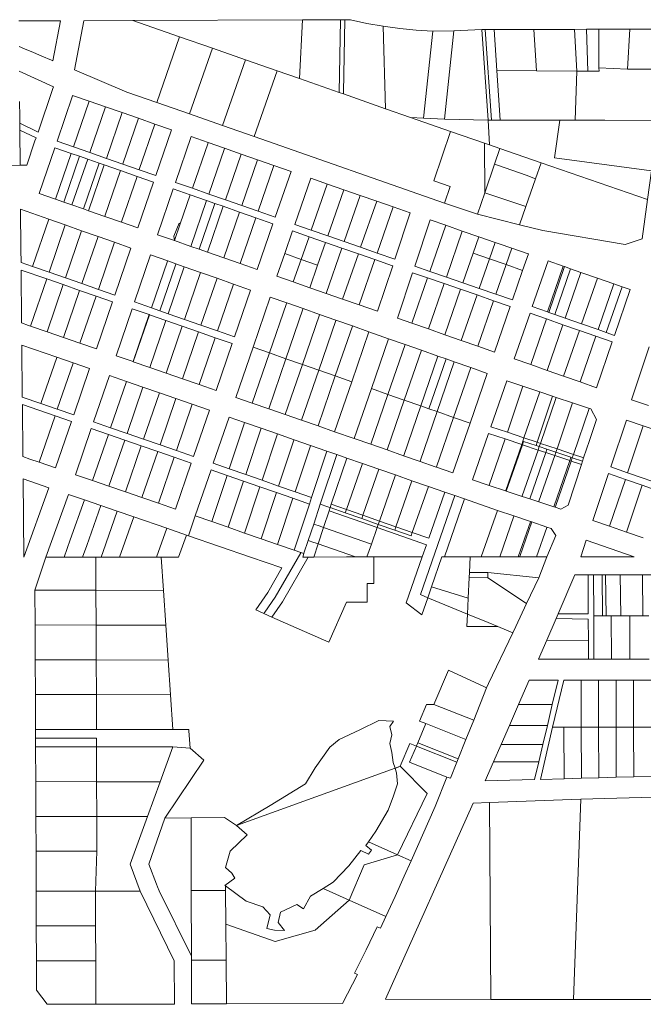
# Model space of a CAD drawing. Extents: x 383245 to 391947, y 95455 to 99861.
# Tile 3 of 5: x 386002 to 387791, y 97009 to 99837. Entities that reach past the tile are written whole.
import ezdxf

# ---------------------------------------------------------------- set-up
doc = ezdxf.new("R2010")
doc.units = 0
doc.header["$LTSCALE"] = 0.005
doc.header["$MEASUREMENT"] = 0
doc.linetypes.add('Erwl', pattern=[0.8, 0.175, -0.05, 0.35, -0.05, 0.175])
doc.layers.add('E_RW_Existing', color=1, linetype='Erwl', lineweight=25)

msp = doc.modelspace()

# ---------------------------------------------------------------- linework, layer by layer
at = {"layer": 'E_RW_Existing', "linetype": 'Continuous', "lineweight": 18}
for p, q in [((385998.9, 99833.8), (386118.6, 99834.2)), ((386096.9, 99719.5), (386118.6, 99834.2)), ((386159, 99693), (386185.7, 99834.5)), ((386325.8, 99835), (386460.5, 99788.2)), ((386804.1, 99668.5), (386813.2, 99836.9)), ((386922.5, 99837.4), (386918.8, 99628.3)), ((387045.1, 99818.5), (387051.6, 99581.8)), ((386394.7, 99599.5), (386460.5, 99788.2)), ((386460.5, 99788.2), (386554.9, 99755.3)), ((387187.6, 99804.6), (387160.7, 99554.7)), ((387247.6, 99805.2), (387187.6, 99804.6)), ((387220.3, 99551.8), (387247.6, 99805.2)), ((387327.8, 99809.2), (387247.6, 99805.2)), ((387327.8, 99809.2), (387346, 99549)), ((387337.8, 99809.2), (387327.8, 99809.2)), ((387337.8, 99809.2), (387362.9, 99809.4)), ((387356.1, 99548.9), (387337.8, 99809.2)), ((387362.9, 99809.4), (387371, 99691.4)), ((387484.9, 99690.6), (387476.8, 99809.5)), ((387593.4, 99809.7), (387600.9, 99689.7)), ((387632.6, 99689.5), (387628.4, 99809.8)), ((387663.4, 99809.8), (387664.1, 99699.3)), ((387746.4, 99695.5), (387752.5, 99809.9)), ((386489.1, 99566.6), (386554.9, 99755.3)), ((386554.9, 99755.3), (386649.4, 99722.5)), ((386583.6, 99533.7), (386649.4, 99722.5)), ((386649.4, 99722.5), (386740.8, 99690.7)), ((387664.3, 99689.3), (387664.1, 99699.3)), ((387664.1, 99699.3), (387746.4, 99695.5)), ((386000.2, 99689.4), (386098.6, 99644.8)), ((386308.9, 99629.4), (386159, 99693)), ((386740.8, 99690.7), (386674.9, 99501.8)), ((387371, 99691.4), (387380.8, 99548.9)), ((387600.9, 99689.7), (387596, 99548.7)), ((386394.7, 99599.5), (386308.9, 99629.4)), ((386155.8, 99472), (386200.7, 99603.5)), ((386203, 99455.6), (386248, 99587.1)), ((386489.1, 99566.6), (386394.7, 99599.5)), ((386250.2, 99439.1), (386295.2, 99570.6)), ((386583.6, 99533.7), (386489.1, 99566.6)), ((387160.7, 99554.7), (387123.6, 99556.5)), ((386001.6, 99540.1), (386054.1, 99514.7)), ((386001.8, 99520.1), (386001.6, 99540.1)), ((386674.9, 99501.8), (386583.6, 99533.7)), ((387160.7, 99554.7), (387220.3, 99551.8)), ((387220.3, 99551.8), (387346, 99549)), ((387346, 99549), (387356.1, 99548.9)), ((387350.2, 99478.1), (387346, 99549)), ((387536.9, 99441.1), (387551.7, 99548.7)), ((387551.7, 99548.7), (387596, 99548.7)), ((387596, 99548.7), (387680.8, 99548.6)), ((387680.8, 99548.6), (387834.5, 99548.3)), ((386002.7, 99419.5), (386001.8, 99520.1)), ((386001.8, 99520.1), (386048.3, 99497.7)), ((386391.9, 99389.8), (386436.8, 99521.3)), ((386448.5, 99370.1), (386493.5, 99501.5)), ((386674.9, 99501.8), (387221.1, 99310.9)), ((387190, 99374.7), (387238.3, 99516.3)), ((387335.5, 99483.1), (387336.6, 99339.8)), ((386057.2, 99338.2), (386102.1, 99469.7)), ((386104.4, 99321.8), (386149.4, 99453.3)), ((386128, 99313.6), (386173, 99445)), ((386636.9, 99451.6), (386591.8, 99320.2)), ((386151.6, 99305.3), (386196.6, 99436.8)), ((386184.7, 99293.8), (386229.6, 99425.3)), ((386198.8, 99288.9), (386243.8, 99420.4)), ((386684.1, 99435.1), (386639, 99303.7)), ((386731.3, 99418.7), (386686.2, 99287.3)), ((387498.2, 99426.7), (387803.6, 99320.8)), ((387814.9, 99403.1), (387536.9, 99441.1)), ((386340.5, 99239.5), (386385.4, 99371)), ((386791.3, 99249.5), (386837, 99381.9)), ((387237.2, 99358.6), (387190, 99374.7)), ((387221.1, 99310.9), (387237.2, 99358.6)), ((386397.2, 99219.8), (386442.1, 99351.3)), ((386490.9, 99334.3), (386462.3, 99251.1)), ((386538.1, 99317.9), (386492.9, 99186.4)), ((386561.7, 99309.6), (386516.5, 99178.2)), ((387315.8, 99278.7), (387221.1, 99310.9)), ((386003.9, 99293.2), (386084.9, 99264.6)), ((386585.3, 99301.4), (386540.2, 99170)), ((387122.6, 99282.5), (387078.5, 99149.3)), ((387315.8, 99278.7), (387436.1, 99247.9)), ((386084.9, 99264.6), (386038.4, 99128.6)), ((386084.9, 99264.6), (386132.1, 99248)), ((386132.1, 99248), (386085.6, 99112.1)), ((386132.1, 99248), (386179.2, 99231.4)), ((386443.5, 99215.5), (386458.8, 99252.6)), ((386458.8, 99252.6), (386462.3, 99251.1)), ((386683.1, 99120.2), (386728.5, 99251.5)), ((387179.3, 99262.7), (387135.2, 99129.8)), ((387502.7, 99231.6), (387436.1, 99247.9)), ((386132.8, 99095.7), (386179.2, 99231.4)), ((386179.2, 99231.4), (386226.4, 99214.8)), ((387271.9, 99230.4), (387226.2, 99098.3)), ((387739.5, 99191.3), (387502.7, 99231.6)), ((386180, 99079.3), (386226.4, 99214.8)), ((386226.4, 99214.8), (386273.5, 99198.2)), ((386227.3, 99062.8), (386273.5, 99198.2)), ((386273.5, 99198.2), (386320.7, 99181.6)), ((387788.2, 99208.3), (387739.5, 99191.3)), ((386274.5, 99046.4), (386320.7, 99181.6)), ((386331.1, 99026.6), (386377.3, 99161.7)), ((386926.3, 99181.2), (386881.1, 99051.2)), ((386973.5, 99164.7), (386928.3, 99034.8)), ((387020.7, 99148.3), (386975.5, 99018.4)), ((387472.8, 99013.3), (387518.1, 99144.6)), ((386006.9, 98966.6), (386005.5, 99118.4)), ((386520.7, 99111.2), (386474.5, 98976.3)), ((387072.2, 99130.3), (387028.9, 98999.8)), ((387128.9, 99110.8), (387085.6, 98980)), ((387520, 98996.7), (387565.3, 99128.1)), ((387567.2, 98980.2), (387612.5, 99111.6)), ((387612.5, 99111.6), (387659.6, 99095.1)), ((386079, 99092.8), (386032.9, 98957.6)), ((386080.1, 98941.1), (386126.2, 99076.4)), ((386567.9, 99094.6), (386521.7, 98959.8)), ((386615, 99078), (386568.9, 98943.3)), ((387172.4, 99095.7), (387127.3, 98965.5)), ((387219.7, 99079.4), (387174.6, 98949)), ((387614.4, 98963.7), (387659.6, 99095.1)), ((387659.6, 99095.1), (387706.8, 99078.6)), ((387661.5, 98947.1), (387706.8, 99078.6)), ((386127.2, 98924.7), (386173.4, 99059.9)), ((386664.1, 99060.7), (386618, 98926.1)), ((387266.9, 99063), (387221.8, 98932.6)), ((387730.4, 99070.3), (387685.1, 98938.9)), ((387708.7, 98930.6), (387754, 99062.1)), ((386174.4, 98908.3), (386220.6, 99043.5)), ((386221.6, 98891.9), (386267.9, 99027.1)), ((386278.3, 98872.2), (386324.5, 99007.3)), ((387364.4, 98882.9), (387409.5, 99013.7)), ((387421.1, 98863.2), (387466.3, 98994.5)), ((386373, 98990.3), (386326.8, 98855.3)), ((386373.6, 98990.1), (386327.4, 98855.1)), ((386420.8, 98973.6), (386374.6, 98838.6)), ((387468.2, 98846.6), (387513.5, 98978)), ((386080.1, 98941.1), (386032.9, 98957.6)), ((386127.2, 98924.7), (386080.1, 98941.1)), ((386467.9, 98957.1), (386421.8, 98822.2)), ((387003.7, 98941.1), (387060.3, 98921.2)), ((387515.4, 98830), (387560.7, 98961.4)), ((387562.6, 98813.5), (387607.9, 98944.9)), ((386174.4, 98908.3), (386127.2, 98924.7)), ((386221.6, 98891.9), (386174.4, 98908.3)), ((386611.4, 98906.9), (386565.3, 98772.3)), ((387609.8, 98796.9), (387655.1, 98928.4)), ((387657, 98780.4), (387702.3, 98911.8)), ((386008.9, 98753.2), (386007.5, 98902.9)), ((387757.6, 98745.7), (387807.8, 98897.3)), ((387225.3, 98863.1), (387176.2, 98719.9)), ((387468.2, 98846.6), (387421.1, 98863.2)), ((386156.7, 98702), (386202.2, 98835.1)), ((387515.4, 98830), (387468.2, 98846.6)), ((387562.6, 98813.5), (387515.4, 98830)), ((386213.4, 98682.4), (386258.9, 98815.4)), ((387353.8, 98668.1), (387399.3, 98799.9)), ((387609.8, 98796.9), (387562.6, 98813.5)), ((387657, 98780.4), (387609.8, 98796.9)), ((386402.4, 98765.4), (386356.9, 98632.7)), ((387401.3, 98652.2), (387445.3, 98784.6)), ((387448.8, 98636.3), (387494.5, 98768.2)), ((386449.6, 98749), (386404.2, 98616.3)), ((387587.8, 98737.2), (387543.8, 98604.5)), ((387806, 98728.8), (387757.6, 98745.7)), ((386010.5, 98582.4), (386009.1, 98731.9)), ((386496.8, 98732.6), (386451.4, 98599.9)), ((386545.9, 98715.5), (386500.5, 98582.9)), ((387640.8, 98719.5), (387657.1, 98689)), ((386104.7, 98549.9), (386150.2, 98683)), ((386602.5, 98695.8), (386557.1, 98563.2)), ((387657.1, 98689), (387637, 98628.7)), ((387743.5, 98687.3), (387791.2, 98670.7)), ((386161.4, 98530.4), (386206.9, 98663.4)), ((386961.7, 98634.3), (386905.1, 98654)), ((387401.3, 98652.2), (387353.8, 98668.1)), ((387448.8, 98636.3), (387401.3, 98652.2)), ((387791.2, 98670.7), (387746.2, 98536.1)), ((387791.2, 98670.7), (387838.9, 98654.1)), ((386255.9, 98646.4), (386210.5, 98513.5)), ((386303.2, 98630), (386257.7, 98497.2)), ((387301.2, 98515.3), (387347.3, 98649)), ((387442.3, 98617.1), (387445.6, 98626.8)), ((387445.6, 98626.8), (387448.8, 98636.3)), ((386350.4, 98613.7), (386305, 98480.9)), ((386839.1, 98465.1), (386883.3, 98598.1)), ((387543.8, 98604.5), (387540.6, 98595)), ((386494, 98564), (386448.6, 98431.4)), ((386550.7, 98544.3), (386505.3, 98411.9)), ((386085.3, 98493.1), (386011.1, 98518.7)), ((386013.1, 98293.5), (386011.1, 98518.7)), ((386552.6, 98395.6), (386596.7, 98528.3)), ((386599.9, 98379.3), (386643.9, 98511.8)), ((387646.5, 98399), (387691.8, 98533.5)), ((387739.8, 98516.9), (387694.8, 98382.3)), ((386013.1, 98293.5), (386085.3, 98493.1)), ((386647.1, 98363), (386691.1, 98495.4)), ((387174.4, 98496.8), (387128.3, 98364.5)), ((387221.6, 98480.3), (387174.4, 98496.8)), ((387743.1, 98365.6), (387787.8, 98500.2)), ((386076.6, 98293.5), (386142, 98473.6)), ((386694.4, 98346.7), (386738.3, 98479)), ((386741.7, 98330.4), (386785.6, 98462.6)), ((386832.8, 98446.1), (386839.1, 98465.1)), ((387151.4, 98186), (387250.2, 98470.6)), ((387175.6, 98348.1), (387221.6, 98480.3)), ((387220.4, 98294.3), (387278.3, 98460.7)), ((387221.6, 98480.3), (387250.2, 98470.6)), ((387250.2, 98470.6), (387278.3, 98460.7)), ((387278.3, 98460.7), (387372.7, 98427.9)), ((386789, 98314.1), (386832.8, 98446.1)), ((387027.2, 98378.5), (386889.5, 98426.4)), ((387372.7, 98427.9), (387326.3, 98294.3)), ((387575.3, 98442.5), (387554.8, 98431.5)), ((386288.1, 98293.7), (386329, 98409.2)), ((386329, 98409.2), (386423.4, 98376.6)), ((386505.3, 98411.9), (386485.9, 98355.1)), ((387694.8, 98382.3), (387646.5, 98399)), ((386423.4, 98376.6), (386393.9, 98293.7)), ((387027.2, 98378.5), (387030.5, 98387.9)), ((387027.2, 98378.5), (387169, 98329.2)), ((387526.6, 98376.1), (387539.9, 98355.8)), ((387743.1, 98365.6), (387694.8, 98382.3)), ((386457.6, 98293.8), (386480.1, 98357.1)), ((386485.9, 98355.1), (386663.5, 98293.9)), ((387128.3, 98364.5), (387125, 98355)), ((387128.3, 98364.5), (387175.6, 98348.1)), ((387514.9, 98294.5), (387539.9, 98355.8)), ((387611.9, 98294.5), (387627.6, 98342)), ((387764.9, 98294.6), (387627.6, 98342)), ((387791.4, 98348.9), (387743.1, 98365.6)), ((387169, 98329.2), (387156.8, 98294.2)), ((386045.3, 98198.8), (386076.6, 98293.5)), ((386220.4, 98198.7), (386219.9, 98293.6)), ((386288.1, 98293.7), (386393.9, 98293.7)), ((386407.7, 98293.7), (386414.2, 98197.6)), ((386663.5, 98293.9), (386754, 98262.7)), ((386755.9, 98165.6), (386829.6, 98294)), ((387018.4, 98294.1), (386998.2, 98294.1)), ((387018.4, 98294.1), (387018.1, 98217.5)), ((387156.8, 98294.2), (387018.4, 98294.1)), ((387156.8, 98294.2), (387110.9, 98162)), ((387183.4, 98208.3), (387213.3, 98294.3)), ((387213.3, 98294.3), (387220.4, 98294.3)), ((387220.4, 98294.3), (387294.1, 98294.3)), ((387514.9, 98294.5), (387491.7, 98234.5)), ((387764.9, 98294.6), (387611.9, 98294.5)), ((386754, 98262.7), (386713.6, 98192.4)), ((387344.8, 98234.3), (387291.6, 98235.2)), ((387344.7, 98249.3), (387292.2, 98249.3)), ((387344.7, 98249.3), (387344.8, 98234.3)), ((387491.7, 98234.5), (387344.7, 98249.3)), ((387456.2, 98160.7), (387344.8, 98234.3)), ((387456.2, 98160.7), (387491.7, 98234.5)), ((387547.4, 98131.1), (387595, 98243.1)), ((387595, 98243.1), (387633.1, 98243.1)), ((387633.4, 98131.1), (387633.1, 98243.1)), ((387633.1, 98243.1), (387648.1, 98243.1)), ((387649.4, 98125.4), (387648.1, 98243.1)), ((387648.1, 98243.1), (387673.1, 98243.1)), ((387674.4, 98125.4), (387673.1, 98243.1)), ((387725.1, 98243.1), (387789.1, 98243.1)), ((387726.4, 98125.4), (387725.1, 98243.1)), ((387789.1, 98243.1), (387866.1, 98243.1)), ((387790.4, 98125.4), (387789.1, 98243.1)), ((386045.3, 98198.8), (386220.4, 98198.7)), ((386045.7, 98098.8), (386045.3, 98198.8)), ((386414.2, 98197.6), (386220.4, 98198.7)), ((386220.8, 98098.7), (386220.4, 98198.7)), ((386999.1, 98217.6), (386998.8, 98164.4)), ((387018.1, 98217.5), (386999.1, 98217.6)), ((387183.4, 98208.3), (387289, 98175.9)), ((386414.2, 98197.6), (386421, 98097.9)), ((386713.6, 98192.4), (386678.8, 98142)), ((387287, 98129.8), (387173, 98177.1)), ((387289, 98175.9), (387287, 98129.8)), ((386678.8, 98142), (386702.1, 98131.7)), ((386725.4, 98121.5), (386755.9, 98165.6)), ((386888.8, 98049.5), (386939.7, 98164.8)), ((386998.8, 98164.4), (386939.7, 98164.8)), ((387110.9, 98162), (387155.3, 98127.6)), ((387425.7, 98094), (387456.2, 98160.7)), ((386702.1, 98131.7), (386725.4, 98121.5)), ((386725.4, 98121.5), (386888.8, 98049.5)), ((387287, 98129.8), (387285.2, 98094.7)), ((387514.2, 98055.3), (387541.3, 98117.1)), ((387541.3, 98117.1), (387547.4, 98131.1)), ((387541.3, 98117.1), (387633.5, 98115.4)), ((387547.4, 98131.1), (387633.4, 98131.1)), ((387633.6, 98054.5), (387633.5, 98115.4)), ((387649.8, 98000.4), (387649.4, 98125.4)), ((387649.4, 98125.4), (387674.4, 98125.4)), ((387674.4, 98125.4), (387684.4, 98125.4)), ((387684.4, 98125.4), (387699.4, 98125.4)), ((387699.4, 98125.4), (387699.8, 98000.4)), ((387699.4, 98125.4), (387726.4, 98125.4)), ((387726.4, 98125.4), (387752.4, 98125.4)), ((387752.4, 98125.4), (387752.8, 98000.4)), ((387752.4, 98125.4), (387790.4, 98125.4)), ((387790.4, 98125.4), (387807.4, 98125.4)), ((386046.1, 97998.8), (386045.7, 98098.8)), ((386045.7, 98098.8), (386220.8, 98098.7)), ((386221.2, 97998.7), (386220.8, 98098.7)), ((386421, 98097.9), (386220.8, 98098.7)), ((386421, 98097.9), (386427.7, 97998.1)), ((387417.1, 98076.1), (387425.7, 98094)), ((387490.2, 98000.4), (387514.2, 98055.3)), ((387514.2, 98055.3), (387633.6, 98054.5)), ((387633.8, 98000.4), (387633.6, 98054.5)), ((386046.5, 97898.8), (386046.1, 97998.8)), ((386046.1, 97998.8), (386221.2, 97998.7)), ((386427.7, 97998.1), (386221.2, 97998.7)), ((386221.6, 97898.7), (386221.2, 97998.7)), ((386427.7, 97998.1), (386434.5, 97898.3)), ((387490.2, 98000.4), (387633.8, 98000.4)), ((387633.8, 98000.4), (387649.8, 98000.4)), ((387649.8, 98000.4), (387699.8, 98000.4)), ((387699.8, 98000.4), (387752.8, 98000.4)), ((387752.8, 98000.4), (387807.8, 98000.4)), ((387232.1, 97969), (387190.6, 97870.7)), ((387334, 97922.1), (387232.1, 97969)), ((387341.1, 97918.4), (387304.6, 97825.7)), ((387341.1, 97918.4), (387334, 97922.1)), ((387433.3, 97870.4), (387464, 97940.4)), ((387464, 97940.4), (387546.6, 97940.4)), ((387546.6, 97940.4), (387530.1, 97870.4)), ((387563, 97940.4), (387531.2, 97805.4)), ((387563, 97940.4), (387613, 97940.4)), ((387613, 97805.4), (387613, 97940.4)), ((387613, 97940.4), (387663, 97940.4)), ((387663, 97940.4), (387713, 97940.4)), ((387663.1, 97805.4), (387663, 97940.4)), ((387713, 97940.4), (387763, 97940.4)), ((387713.1, 97805.4), (387713, 97940.4)), ((387763, 97940.4), (387813, 97940.4)), ((387763.2, 97805.4), (387763, 97940.4)), ((386046.9, 97798.8), (386046.5, 97898.8)), ((386046.5, 97898.8), (386221.6, 97898.7)), ((386222, 97798.7), (386221.6, 97898.7)), ((386434.5, 97898.3), (386221.6, 97898.7)), ((386434.5, 97898.3), (386441.2, 97798.5)), ((387169, 97870.8), (387148.7, 97822.9)), ((387190.6, 97870.7), (387169, 97870.8)), ((387407.1, 97810.4), (387433.3, 97870.4)), ((387433.3, 97870.4), (387530.1, 97870.4)), ((387530.1, 97870.4), (387516, 97810.4)), ((387148.7, 97822.9), (387167.3, 97815.5)), ((387282.4, 97769.9), (387167.3, 97815.5)), ((387282.4, 97769.9), (387304.5, 97825.7)), ((387383, 97755.4), (387407.1, 97810.4)), ((387407.1, 97810.4), (387516, 97810.4)), ((387531.2, 97805.4), (387495.9, 97655.2)), ((387516, 97810.4), (387503.1, 97755.4)), ((387531.2, 97805.4), (387562.9, 97805.4)), ((387562.9, 97805.4), (387563.9, 97657.1)), ((387562.9, 97805.4), (387613, 97805.4)), ((387613, 97805.4), (387663.1, 97805.4)), ((387613.9, 97658.5), (387613, 97805.4)), ((387663.1, 97805.4), (387713.1, 97805.4)), ((387663.9, 97659.9), (387663.1, 97805.4)), ((387713.1, 97805.4), (387763.2, 97805.4)), ((387713.9, 97661.2), (387713.1, 97805.4)), ((387763.2, 97805.4), (387813.2, 97805.4)), ((387763.9, 97662.6), (387763.2, 97805.4)), ((386222, 97798.7), (386046.9, 97798.8)), ((386441.2, 97798.5), (386222, 97798.7)), ((386487.1, 97798.7), (386441.2, 97798.5)), ((386047.1, 97748.8), (386222.1, 97748.7)), ((386047.5, 97648.8), (386047.1, 97748.8)), ((386047.2, 97773.8), (386222.2, 97773.7)), ((386222.1, 97748.7), (386222.2, 97773.7)), ((386222.1, 97748.7), (386441.4, 97748.6)), ((386222.2, 97648.7), (386222.1, 97748.7)), ((386441.4, 97748.6), (386404.9, 97648.6)), ((386441.4, 97748.6), (386491.1, 97744.6)), ((387121.4, 97758.4), (387093.7, 97692.9)), ((387140, 97751), (387120.3, 97705)), ((387140, 97751), (387121.4, 97758.4)), ((387140, 97751), (387256.6, 97704.8)), ((387144.1, 97760.7), (387260.2, 97714.1)), ((387260.2, 97714.1), (387282.4, 97769.9)), ((387361.1, 97705.4), (387383, 97755.4)), ((387383, 97755.4), (387503.1, 97755.4)), ((387503.1, 97755.4), (387491.3, 97705.4)), ((386529.8, 97710.7), (386491.1, 97744.6)), ((386418.2, 97544.2), (386529.8, 97710.7)), ((387093.7, 97692.9), (387079.1, 97686.6)), ((387170.6, 97614.9), (387093.7, 97692.9)), ((387120.3, 97705), (387227.9, 97661.8)), ((387256.6, 97704.8), (387238.2, 97658.3)), ((387256.6, 97704.8), (387260.2, 97714.1)), ((387337.2, 97650.7), (387361.1, 97705.4)), ((387361.1, 97705.4), (387491.3, 97705.4)), ((387491.3, 97705.4), (387479.4, 97654.8)), ((387227.9, 97661.8), (387193.6, 97577.8)), ((387238.2, 97658.3), (387227.9, 97661.8)), ((387663.9, 97659.9), (387713.9, 97661.2)), ((387713.9, 97661.2), (387763.9, 97662.6)), ((387763.9, 97662.6), (387813.9, 97664)), ((386047.5, 97648.8), (386222.2, 97648.7)), ((386048, 97548.8), (386047.5, 97648.8)), ((386222.6, 97548.7), (386222.2, 97648.7)), ((386222.2, 97648.7), (386404.9, 97648.6)), ((386404.9, 97648.6), (386368.4, 97548.6)), ((387479.4, 97654.8), (387337.2, 97650.7)), ((387495.9, 97655.2), (387563.9, 97657.1)), ((387563.9, 97657.1), (387613.9, 97658.5)), ((387613.9, 97658.5), (387663.9, 97659.9)), ((387085.9, 97438.4), (387170.6, 97614.9)), ((387612.1, 97598.5), (387962.7, 97608.2)), ((387302.9, 97586.7), (387051.2, 97023.7)), ((387193.6, 97577.8), (387124.6, 97421.1)), ((387349.6, 97588.5), (387353.8, 97023.1)), ((387590.7, 97022.6), (387612.1, 97598.5)), ((386048, 97548.8), (386222.6, 97548.7)), ((386048.4, 97448.8), (386048, 97548.8)), ((386223, 97448.7), (386222.6, 97548.7)), ((386222.6, 97548.7), (386368.4, 97548.6)), ((386368.4, 97548.6), (386318.4, 97411.4)), ((386372.2, 97411.8), (386418.2, 97544.2)), ((386623.9, 97522.5), (386589.6, 97545.6)), ((386048.4, 97448.8), (386223, 97448.7)), ((386048.8, 97334.4), (386048.4, 97448.8)), ((386218.8, 97334.3), (386223, 97448.7)), ((386990.1, 97409.8), (387085.9, 97438.4)), ((386318.4, 97411.4), (386347.5, 97334.2)), ((386947.2, 97308.5), (386990.1, 97409.8)), ((387124.6, 97421.1), (387105.2, 97377)), ((386049.2, 97234.4), (386048.8, 97334.4)), ((386048.8, 97334.4), (386218.8, 97334.3)), ((386347.5, 97334.2), (386218.8, 97334.3)), ((386218.8, 97334.3), (386219.2, 97234.3)), ((386444.9, 97134.2), (386347.5, 97334.2)), ((386592.2, 97336.2), (386493.8, 97335.9)), ((386849.8, 97222.3), (386947.2, 97308.5)), ((386593.2, 97239.7), (386734.5, 97189.3)), ((386049.2, 97234.4), (386219.2, 97234.3)), ((386049.6, 97134.4), (386049.2, 97234.4)), ((386219.2, 97234.3), (386219.6, 97134.3)), ((386734.5, 97189.3), (386849.8, 97222.3)), ((387036.9, 97227.9), (387027.8, 97232.2)), ((386049.6, 97134.4), (386050, 97049.4)), ((386219.6, 97134.3), (386049.6, 97134.4)), ((386220.4, 97009.3), (386219.6, 97134.3)), ((386445.4, 97009.2), (386444.9, 97134.2)), ((386494.2, 97147.4), (386494.3, 97135.8)), ((386494.3, 97135.8), (386594.2, 97136.1)), ((386494.3, 97135.8), (386494.8, 97010.8)), ((386595.5, 97010.7), (386594.2, 97136.1)), ((386962.4, 97099), (386971.3, 97094.4)), ((386971.3, 97094.4), (386928.4, 97011.6)), ((386050, 97049.4), (386080.1, 97009.4)), ((386494.8, 97010.8), (386595.5, 97010.7)), ((386928.4, 97011.6), (386595.5, 97010.7)), ((387590.7, 97022.6), (387956.8, 97023.5)), ((386080.1, 97009.4), (386220.4, 97009.3)), ((386220.4, 97009.3), (386445.4, 97009.2))]:
    msp.add_line(p, q, dxfattribs=at)
for points in [[(386185.7, 99834.5), (386325.8, 99835), (386325.8, 99835), (386813.2, 99836.9), (386922.5, 99837.4), (386934.5, 99837.4), (386951.4, 99837.5)], [(386934.5, 99837.4), (386934.5, 99837.1), (386930.8, 99628.1), (386930.7, 99624.1)], [(387187.6, 99804.6), (387139.9, 99807.3), (387092.4, 99811.9), (387045.1, 99818.5), (386998.1, 99827), (386951.4, 99837.5)], [(387362.9, 99809.4), (387476.8, 99809.5), (387593.4, 99809.7)], [(387663.4, 99809.8), (387628.4, 99809.8), (387593.4, 99809.7)], [(387851.7, 99810), (387752.5, 99809.9), (387663.4, 99809.8)], [(385999.5, 99760.9), (386015.6, 99754), (386041.4, 99743), (386064.8, 99733), (386093.1, 99721), (386096.9, 99719.5)], [(386740.8, 99690.7), (386804.1, 99668.5), (386918.8, 99628.3), (386930.7, 99624.1), (387051.6, 99581.8), (387123.6, 99556.5), (387238.3, 99516.3)], [(387371, 99691.4), (387484.9, 99690.6), (387600.9, 99689.7)], [(387600.9, 99689.7), (387632.6, 99689.5), (387664.3, 99689.3)], [(387746.4, 99695.5), (387844.6, 99695.3), (387844.9, 99695.3)], [(386054.1, 99514.7), (386096.7, 99639.4), (386098.6, 99644.8)], [(386108.6, 99488.5), (386153, 99618.3), (386153.5, 99620)], [(386436.8, 99521.3), (386389.6, 99537.7), (386342.4, 99554.2), (386295.2, 99570.6), (386248, 99587.1), (386200.7, 99603.5), (386153.5, 99620)], [(386001.6, 99540.1), (386001.4, 99558), (386001, 99602.5)], [(386297.4, 99422.7), (386297.5, 99423), (386342.4, 99554.2)], [(386344.7, 99406.2), (386344.8, 99406.8), (386389.6, 99537.7)], [(387551.7, 99548.7), (387380.8, 99548.9), (387356.1, 99548.9)], [(386780.3, 99401.6), (386731.3, 99418.7), (386684.1, 99435.1), (386636.9, 99451.6), (386589.7, 99468), (386542.5, 99484.5), (386493.5, 99501.5)], [(387238.3, 99516.3), (387335.5, 99483.1), (387350.2, 99478.1)], [(386021.6, 99419.6), (386045.4, 99489.1), (386048.3, 99497.7)], [(386391.9, 99389.8), (386344.7, 99406.2), (386297.4, 99422.7), (386250.2, 99439.1), (386203, 99455.6), (386155.8, 99472), (386108.6, 99488.5)], [(386542.5, 99484.5), (386542.3, 99484.1), (386497.3, 99353.1)], [(387498.2, 99426.7), (387380, 99467.7), (387350.2, 99478.1)], [(386385.4, 99371), (386338.2, 99387.5), (386291, 99403.9), (386243.8, 99420.4), (386229.6, 99425.3), (386196.6, 99436.8), (386173, 99445), (386149.4, 99453.3), (386102.1, 99469.7)], [(386589.7, 99468), (386589.6, 99467.8), (386544.5, 99336.6)], [(387380, 99467.7), (387364.6, 99422.4), (387336.8, 99340.5), (387336.6, 99339.8), (387315.8, 99278.7)], [(385374.7, 99413.6), (385474.7, 99414.6), (385575.7, 99415.5), (385672.7, 99416.4), (385804.7, 99417.6), (385870.7, 99418.2), (386002.7, 99419.5), (386021.6, 99419.6)], [(387364.6, 99422.4), (387375.7, 99418.5), (387454.9, 99390.4), (387482.2, 99380.7)], [(387436.1, 99247.9), (387454.3, 99300.5), (387482.2, 99380.7), (387498.2, 99426.7)], [(386246.1, 99272.4), (386246.2, 99272.7), (386291, 99403.9)], [(386293.3, 99256), (386293.5, 99256.5), (386338.2, 99387.5)], [(386735, 99270.3), (386780.3, 99401.5), (386780.3, 99401.6)], [(387814.9, 99403.1), (387803.6, 99320.8), (387788.2, 99208.3)], [(386735, 99270.3), (386686.2, 99287.3), (386639, 99303.7), (386591.8, 99320.2), (386544.5, 99336.6), (386497.3, 99353.1), (386448.5, 99370.1)], [(386837, 99381.9), (386884.5, 99365.4), (386931.7, 99349), (386978.9, 99332.5)], [(386884.5, 99365.4), (386884.3, 99364.9), (386838.4, 99233.1)], [(386340.5, 99239.5), (386293.3, 99256), (386246.1, 99272.4), (386198.8, 99288.9), (386184.7, 99293.8), (386151.6, 99305.3), (386128, 99313.6), (386104.4, 99321.8), (386057.2, 99338.2)], [(386442.1, 99351.3), (386490.9, 99334.3), (386538.1, 99317.9), (386561.7, 99309.6), (386585.3, 99301.4), (386632.5, 99285), (386679.7, 99268.5), (386728.5, 99251.5)], [(386931.7, 99349), (386931.5, 99348.5), (386885.6, 99216.6)], [(386978.9, 99332.5), (386978.7, 99332), (386932.9, 99200.1)], [(386978.9, 99332.5), (387026.1, 99316.1), (387073.3, 99299.6), (387122.6, 99282.5)], [(387454.3, 99300.5), (387451.2, 99301.5), (387356.8, 99333.7), (387336.8, 99340.5)], [(387026.1, 99316.1), (386980.1, 99183.7), (386980.1, 99183.6)], [(386005.3, 99140.1), (386005, 99177.7), (386003.9, 99293.2)], [(386632.5, 99285), (386587.4, 99153.8), (386587.4, 99153.6)], [(387073.3, 99299.6), (387027.3, 99167.3), (387027.3, 99167.2)], [(386462.3, 99251.1), (386445.7, 99202.9), (386445.6, 99202.5)], [(386679.7, 99268.5), (386634.7, 99137.5), (386634.6, 99137.1)], [(386932.9, 99200.1), (386885.6, 99216.6), (386838.4, 99233.1), (386791.4, 99249.5), (386791.3, 99249.5)], [(387224.7, 99246.9), (387224.7, 99246.8), (387178.9, 99114.6)], [(387179.3, 99262.7), (387224.7, 99246.9), (387271.9, 99230.4), (387319.1, 99214), (387366.4, 99197.5), (387377.4, 99193.7), (387413.6, 99181.1), (387460.7, 99164.7), (387461.4, 99164.5)], [(386683.1, 99120.2), (386634.6, 99137.1), (386587.4, 99153.6), (386540.2, 99170), (386516.5, 99178.2), (386492.9, 99186.4), (386445.7, 99202.9), (386445.5, 99203), (386397.2, 99219.8)], [(386739.8, 99100.5), (386762.3, 99165.5), (386784.8, 99230.6)], [(387072.2, 99130.3), (387071.9, 99130.4), (387020.7, 99148.3), (386973.5, 99164.7), (386926.3, 99181.2), (386879.1, 99197.7), (386831.9, 99214.2), (386784.8, 99230.6)], [(386445.6, 99202.5), (386445.5, 99203), (386443.5, 99215.5)], [(386831.9, 99214.2), (386809.3, 99149.1), (386786.7, 99084.1)], [(386879.1, 99197.7), (386856.5, 99132.7), (386833.9, 99067.7)], [(386932.9, 99200.1), (386933, 99200), (386980.1, 99183.6), (387027.3, 99167.2), (387078.5, 99149.3)], [(387319.1, 99214), (387303, 99167.2), (387273.5, 99081.9)], [(387366.4, 99197.5), (387350.1, 99150.6), (387320.7, 99065.6)], [(386377.3, 99161.7), (386426.4, 99144.4), (386449.9, 99136.1), (386473.5, 99127.8), (386520.7, 99111.2), (386567.9, 99094.6), (386615, 99078), (386664.1, 99060.7)], [(386762.3, 99165.5), (386809.3, 99149.1), (386856.5, 99132.7)], [(387445.1, 99117.1), (387444.4, 99117.4), (387397.3, 99134), (387350.1, 99150.6), (387303, 99167.2)], [(387413.6, 99181.1), (387397.3, 99134), (387368, 99049.2)], [(387416, 99032.6), (387445.1, 99117.1), (387461.4, 99164.5)], [(386274.5, 99046.4), (386227.3, 99062.8), (386180, 99079.3), (386132.8, 99095.7), (386085.6, 99112.1), (386038.4, 99128.6), (386005.3, 99140.1)], [(386426.4, 99144.4), (386426.1, 99143.6), (386380.2, 99009.4)], [(386449.9, 99136.1), (386449.7, 99135.5), (386403.8, 99001.3), (386403.8, 99001.1)], [(387518.1, 99144.6), (387561.5, 99129.4), (387565.3, 99128.1)], [(386267.9, 99027.1), (386220.6, 99043.5), (386173.4, 99059.9), (386126.2, 99076.4), (386079, 99092.8), (386005.5, 99118.4)], [(386473.5, 99127.8), (386473.4, 99127.4), (386427.4, 98992.9)], [(387128.9, 99110.8), (387172.4, 99095.7), (387219.7, 99079.4), (387266.9, 99063), (387314.2, 99046.7), (387361.4, 99030.3), (387409.5, 99013.7)], [(387135.2, 99129.8), (387178.9, 99114.6), (387226.2, 99098.3), (387273.5, 99081.9), (387320.7, 99065.6), (387368, 99049.2), (387416, 99032.6)], [(387516.2, 98998.1), (387561.5, 99129.4), (387561.5, 99129.4)], [(387537.4, 98990.6), (387537.5, 98990.7), (387582.7, 99122)], [(387565.3, 99128.1), (387582.7, 99122), (387612.5, 99111.6)], [(387028.9, 98999.8), (386975.5, 99018.4), (386928.3, 99034.8), (386881.1, 99051.2), (386833.9, 99067.7), (386786.7, 99084.1), (386739.8, 99100.5)], [(387706.8, 99078.6), (387730.4, 99070.3), (387754, 99062.1)], [(386331.1, 99026.6), (386380.2, 99009.4), (386403.8, 99001.1), (386427.4, 98992.9), (386474.5, 98976.3), (386521.7, 98959.8), (386568.9, 98943.3), (386618, 98926.1)], [(386720.7, 99040.8), (386671.3, 98896.7), (386622, 98752.5)], [(386669, 98736.2), (386718.4, 98880.2), (386767.2, 99022.3), (386767.9, 99024.1)], [(386720.7, 99040.8), (386767.9, 99024.1), (386815, 99007.5), (386862.2, 98990.9), (386909.3, 98974.3), (386956.5, 98957.7), (387003.7, 98941.1)], [(387314.2, 99046.7), (387269, 98916.2), (387269, 98916.1)], [(387361.4, 99030.3), (387316.3, 98899.9), (387316.2, 98899.7)], [(386324.5, 99007.3), (386373, 98990.3), (386373.6, 98990.1), (386420.8, 98973.6), (386467.9, 98957.1), (386515.1, 98940.6), (386562.3, 98924), (386611.4, 98906.9)], [(386716.2, 98719.8), (386765.6, 98863.7), (386814.5, 99006.1), (386815, 99007.5)], [(386763.4, 98703.3), (386812.8, 98847.1), (386861.8, 98989.8), (386862.2, 98990.9)], [(387466.3, 98994.5), (387513.5, 98978), (387560.7, 98961.4), (387607.9, 98944.9), (387655.1, 98928.4), (387702.3, 98911.8)], [(387472.8, 99013.3), (387516.2, 98998.1), (387520, 98996.7), (387537.4, 98990.6), (387567.2, 98980.2), (387614.4, 98963.7), (387661.5, 98947.1), (387685.1, 98938.9), (387708.7, 98930.6)], [(386032.9, 98957.6), (386027.2, 98959.5), (386006.9, 98966.6)], [(386810.6, 98686.9), (386860, 98830.6), (386909.1, 98973.6), (386909.3, 98974.3)], [(387364.4, 98882.9), (387316.2, 98899.7), (387269, 98916.1), (387221.8, 98932.6), (387174.6, 98949), (387127.3, 98965.5), (387085.6, 98980)], [(386515.1, 98940.6), (386469.1, 98806), (386469, 98805.8)], [(386857.9, 98670.5), (386907.2, 98814.1), (386956.4, 98957.4), (386956.5, 98957.7)], [(386905.1, 98654), (386954.4, 98797.6), (387003.7, 98941.1)], [(386562.3, 98924), (386516.4, 98789.8), (386516.2, 98789.3)], [(387060.3, 98921.2), (387011, 98777.8), (386961.7, 98634.3)], [(387060.3, 98921.2), (387107.4, 98904.6), (387154.6, 98888), (387201.8, 98871.4), (387225.3, 98863.1), (387248.9, 98854.7), (387296.1, 98838.1), (387343.3, 98821.5)], [(386202.2, 98835.1), (386155, 98851.5), (386107.8, 98868), (386007.5, 98902.9)], [(386671.3, 98896.7), (386718.4, 98880.2), (386765.6, 98863.7), (386812.8, 98847.1), (386860, 98830.6), (386907.2, 98814.1), (386954.4, 98797.6)], [(387107.4, 98904.6), (387058.2, 98761.2), (387009, 98618.1), (387008.9, 98617.9)], [(387154.6, 98888), (387105.4, 98744.7), (387056.3, 98601.8), (387056.1, 98601.5)], [(386062.2, 98734.7), (386107.6, 98867.5), (386107.8, 98868)], [(386109.5, 98718.4), (386154.9, 98851.3), (386155, 98851.5)], [(386565.3, 98772.3), (386516.2, 98789.3), (386469, 98805.8), (386421.8, 98822.2), (386374.6, 98838.6), (386327.4, 98855.1), (386326.8, 98855.3), (386278.3, 98872.2)], [(387201.8, 98871.4), (387152.6, 98728.2), (387103.6, 98585.6), (387103.4, 98585)], [(387248.9, 98854.7), (387199.8, 98711.7), (387150.8, 98569.3), (387150.6, 98568.6)], [(387296.1, 98838.1), (387246.9, 98695.1), (387198.1, 98553.1), (387197.8, 98552.2)], [(387244.8, 98535.8), (387294, 98678.7), (387343.3, 98821.5)], [(386545.9, 98715.5), (386496.8, 98732.6), (386449.6, 98749), (386402.4, 98765.4), (386355.2, 98781.9), (386307.9, 98798.3), (386258.9, 98815.4)], [(386307.9, 98798.3), (386307.8, 98797.8), (386262.4, 98665.4)], [(387399.3, 98799.9), (387445.3, 98784.6), (387494.5, 98768.2), (387530.8, 98756.1)], [(386355.2, 98781.9), (386355.1, 98781.6), (386309.7, 98649)], [(387011, 98777.8), (387058.2, 98761.2), (387105.4, 98744.7), (387152.6, 98728.2), (387176.2, 98719.9), (387199.8, 98711.7), (387246.9, 98695.1), (387294, 98678.7)], [(386156.7, 98702), (386109.5, 98718.4), (386062.2, 98734.7), (386008.9, 98753.2)], [(386905.1, 98654), (386857.9, 98670.5), (386810.6, 98686.9), (386763.4, 98703.3), (386716.2, 98719.8), (386669, 98736.2), (386622.3, 98752.4), (386622, 98752.5)], [(387530.8, 98756.1), (387486.8, 98623.6), (387483.6, 98614.1)], [(387492.8, 98611), (387496.1, 98620.4), (387541.6, 98752.5)], [(387530.8, 98756.1), (387541.6, 98752.5), (387587.8, 98737.2), (387636.5, 98720.9), (387640.8, 98719.5)], [(386150.2, 98683), (386102.9, 98699.4), (386009.1, 98731.9)], [(387587.6, 98579.1), (387590.2, 98586.6), (387590.9, 98588.7), (387636.3, 98720.3), (387636.5, 98720.9)], [(386057.4, 98566.2), (386102.9, 98699.2), (386102.9, 98699.4)], [(386213.4, 98682.4), (386262.4, 98665.4), (386309.7, 98649), (386356.9, 98632.7), (386404.2, 98616.3), (386451.4, 98599.9), (386500.5, 98582.9)], [(387174.4, 98496.8), (387127.1, 98513.2), (387079.9, 98529.7), (387032.7, 98546.1), (386985.5, 98562.5), (386940, 98578.4), (386911.6, 98588.2), (386883.3, 98598.1), (386836, 98614.5), (386788.8, 98631), (386741.6, 98647.4), (386694.4, 98663.8), (386647.1, 98680.3), (386602.5, 98695.8)], [(386603, 98547.3), (386646, 98676.9), (386647.1, 98680.3)], [(387698.2, 98552.8), (387743.4, 98687), (387743.5, 98687.3)], [(386206.9, 98663.4), (386255.9, 98646.4), (386303.2, 98630), (386350.4, 98613.7), (386397.7, 98597.3), (386444.9, 98581), (386494, 98564)], [(386650.2, 98530.9), (386693.5, 98661.1), (386694.4, 98663.8)], [(386697.4, 98514.4), (386740.9, 98645.4), (386741.6, 98647.4)], [(386744.7, 98498), (386788.4, 98629.6), (386788.8, 98631)], [(387244.8, 98535.8), (387197.8, 98552.2), (387194.1, 98553.4), (387150.6, 98568.6), (387103.4, 98585), (387056.1, 98601.5), (387008.9, 98617.9), (386961.7, 98634.3)], [(387347.3, 98649), (387394.7, 98633.1), (387442.3, 98617.1)], [(387348.7, 98499.6), (387348.8, 98500), (387394.7, 98633.1)], [(387398.1, 98483.3), (387444.2, 98616.5), (387447.5, 98626.1), (387447.5, 98626.2)], [(387483.6, 98614.1), (387447.5, 98626.2), (387445.6, 98626.8)], [(387448.8, 98636.3), (387486.8, 98623.6), (387496.1, 98620.4), (387543.8, 98604.5), (387590.9, 98588.7), (387617.8, 98579.7), (387620.1, 98578.9)], [(387637, 98628.7), (387620.1, 98578.9), (387616.8, 98569.3)], [(386397.7, 98597.3), (386352.3, 98464.7), (386352.3, 98464.6)], [(386791.9, 98481.6), (386835.8, 98613.8), (386836, 98614.5)], [(387396.2, 98483.9), (387396.4, 98484.8), (387442.3, 98617.1)], [(387442.3, 98617.1), (387444.2, 98616.5), (387489.5, 98601.3), (387511.3, 98594), (387537.2, 98585.3), (387580.5, 98570.8), (387584.3, 98569.6), (387611.4, 98560.5), (387613.7, 98559.7)], [(387443.6, 98468.2), (387444.1, 98469.5), (387489.5, 98601.3), (387492.8, 98611)], [(387465.5, 98461), (387511.3, 98594), (387514.6, 98603.5), (387514.6, 98603.7)], [(387540.6, 98595), (387514.6, 98603.7), (387492.8, 98611), (387483.6, 98614.1)], [(387491.1, 98452.5), (387491.7, 98454.2), (387537.2, 98585.3), (387540.6, 98595)], [(387540.6, 98595), (387583.8, 98580.4), (387587.6, 98579.1), (387616.8, 98569.3)], [(386104.7, 98549.9), (386057.4, 98566.2), (386030.6, 98575.4), (386010.5, 98582.4)], [(386444.9, 98581), (386399.6, 98448.5), (386399.5, 98448.3)], [(386813.9, 98294), (386817.3, 98304.4), (386817.4, 98304.7), (386829.6, 98341.4), (386845.4, 98388.8), (386864.3, 98445.8), (386911.6, 98588.2)], [(386845.5, 98294), (386857.9, 98331.5), (386873.7, 98379), (386889.5, 98426.4), (386892.7, 98435.9), (386895.8, 98445.4), (386940, 98578.4)], [(387534.8, 98438.1), (387534.8, 98438.2), (387580.5, 98570.8), (387583.8, 98580.4)], [(387538.6, 98436.8), (387539.3, 98438.9), (387583.4, 98566.9), (387584.3, 98569.6), (387587.6, 98579.1)], [(387616.8, 98569.3), (387613.7, 98559.7), (387575.3, 98442.5)], [(386550.7, 98544.3), (386596.7, 98528.3), (386643.9, 98511.8), (386691.1, 98495.4), (386738.3, 98479), (386785.6, 98462.6), (386832.8, 98446.1)], [(386839.1, 98465.1), (386791.9, 98481.6), (386744.7, 98498), (386697.4, 98514.4), (386650.2, 98530.9), (386603, 98547.3), (386557.1, 98563.2)], [(386985.5, 98562.5), (386939.4, 98430.2), (386936.1, 98420.8)], [(387032.7, 98546.1), (386986.6, 98413.8), (386983.3, 98404.4)], [(387986.1, 98452.9), (387938.2, 98469.5), (387890.2, 98486.2), (387842.2, 98502.8), (387794.2, 98519.5), (387746.2, 98536.1), (387698.2, 98552.8)], [(386448.6, 98431.4), (386399.5, 98448.3), (386352.3, 98464.6), (386305, 98480.9), (386257.7, 98497.2), (386210.5, 98513.5), (386161.4, 98530.4)], [(387079.9, 98529.7), (387033.9, 98397.4), (387030.5, 98387.9)], [(387127.1, 98513.2), (387081.1, 98380.9), (387077.8, 98371.5)], [(387554.8, 98431.5), (387538.6, 98436.8), (387534.8, 98438.1), (387491.1, 98452.5), (387465.5, 98461), (387443.6, 98468.2), (387398.1, 98483.3), (387396.2, 98483.9), (387348.7, 98499.6), (387301.2, 98515.3)], [(387691.8, 98533.5), (387739.8, 98516.9), (387787.8, 98500.2), (387835.8, 98483.6), (387883.9, 98466.9), (387931.9, 98450.3), (387979.9, 98433.6)], [(386129, 98293.5), (386146.7, 98343.6), (386187.1, 98458)], [(386329, 98409.2), (386281.7, 98425.5), (386234.4, 98441.8), (386187.1, 98458), (386142, 98473.6)], [(386182.1, 98293.6), (386193.9, 98327), (386234.4, 98441.8)], [(386235.1, 98293.6), (386241, 98310.3), (386281.7, 98425.5)], [(387030.5, 98387.9), (386983.3, 98404.4), (386936.1, 98420.8), (386892.7, 98435.9), (386888.9, 98437.2), (386885.7, 98438.4), (386864.3, 98445.8)], [(387128.3, 98364.5), (387081.1, 98380.9), (387033.9, 98397.4), (386986.6, 98413.8), (386939.4, 98430.2), (386895.8, 98445.4)], [(387526.6, 98376.1), (387514.9, 98380), (387471.3, 98394.7), (387467.5, 98396), (387420.1, 98411.9), (387372.7, 98427.9)], [(386505.3, 98411.9), (386552.6, 98395.6), (386599.9, 98379.3), (386647.1, 98363), (386694.4, 98346.7), (386741.7, 98330.4), (386789, 98314.1), (386808.5, 98307.4), (386817.3, 98304.4)], [(387420.1, 98411.9), (387420, 98411.5), (387379.2, 98294.4)], [(386423.4, 98376.6), (386480.1, 98357.1), (386485.9, 98355.1)], [(387011, 98331.2), (387010.8, 98331.2), (386873.7, 98379), (386865.6, 98381.8), (386863.9, 98382.4), (386845.4, 98388.8)], [(386998.2, 98294.1), (386998.2, 98294.1), (387011, 98331.2), (387027.2, 98378.5)], [(387125, 98355), (387077.8, 98371.5), (387030.5, 98387.9)], [(387467.5, 98396), (387467.2, 98395.1), (387432.2, 98294.4)], [(387471.3, 98394.7), (387471.3, 98394.7), (387436.8, 98295.2), (387436.5, 98294.4)], [(387514.9, 98380), (387514.4, 98378.6), (387485.1, 98294.4)], [(386965.4, 98294.1), (386965.3, 98294.1), (386857.9, 98331.5), (386849.1, 98334.6), (386845.8, 98335.7), (386829.6, 98341.4)], [(386076.6, 98293.5), (386129, 98293.5), (386182.1, 98293.6), (386219.9, 98293.6), (386235.1, 98293.6), (386288.1, 98293.7)], [(386393.9, 98293.7), (386407.7, 98293.7), (386457.6, 98293.8)], [(386808.5, 98307.4), (386808, 98306.5), (386734.8, 98178.9), (386704.8, 98135.7), (386702.1, 98131.7)], [(386813.9, 98294), (386829.6, 98294), (386845.5, 98294), (386939.6, 98294.1)], [(386939.6, 98294.1), (386965.4, 98294.1), (386998.2, 98294.1)], [(387294.1, 98294.3), (387292.2, 98249.3), (387291.6, 98235.2), (387289, 98175.9)], [(387344.4, 98294.3), (387326.3, 98294.3), (387294.1, 98294.3)], [(387344.4, 98294.3), (387379.2, 98294.4), (387432.2, 98294.4), (387436.5, 98294.4), (387485.1, 98294.4), (387514.9, 98294.5)], [(387673.1, 98243.1), (387683.1, 98243.1), (387725.1, 98243.1)], [(387684.4, 98125.4), (387683.1, 98242.7), (387683.1, 98243.1)], [(387155.3, 98127.6), (387172.6, 98177.2), (387183.4, 98208.3)], [(387173, 98177.1), (387172.6, 98177.2), (387151.4, 98186)], [(387287, 98129.8), (387345.8, 98105.6), (387373.4, 98094.2), (387417.1, 98076.1)], [(387285.2, 98094.7), (387345.9, 98094.3), (387372.9, 98094.2), (387373.4, 98094.2)], [(387417.1, 98076.1), (387347.1, 97930.8), (387341.1, 97918.4)], [(387304.6, 97825.7), (387304.5, 97825.7), (387190.6, 97870.7)], [(387058.8, 97566.7), (387074.7, 97608.2), (387085.7, 97642.5), (387083.2, 97674.2), (387079.1, 97686.6), (387078.8, 97687.5), (387073.4, 97703.6), (387069.8, 97732.9), (387063.7, 97758.6), (387069.8, 97783), (387063.7, 97807.5), (387074.7, 97822.1), (387031.9, 97824.6), (386978.1, 97797.7), (386918.2, 97769.6), (386891.3, 97747.6), (386849.8, 97688.9), (386821.7, 97642.5), (386720.2, 97580.1), (386623.9, 97522.5), (386654.2, 97495.8), (386605.3, 97449.4), (386591.9, 97401.7), (386610.2, 97385.8), (386618.8, 97371.1), (386590.7, 97350.4), (386592.1, 97349.3), (386651.8, 97305.1), (386699.5, 97289.2), (386720.2, 97266), (386710.5, 97226.9), (386732.5, 97222), (386761.8, 97220.8), (386743.5, 97244), (386749.6, 97273.4), (386797.2, 97295.4), (386815.6, 97283.1), (386836.3, 97319.8), (386872.1, 97342.1), (386901.1, 97360.1), (386946.3, 97406.6), (386980.6, 97450.6), (387002.6, 97440.8), (387011.1, 97451.8), (386995.2, 97465.2), (387002.3, 97475.8), (387023.3, 97506.8), (387058.8, 97566.7)], [(387167.3, 97815.5), (387144.1, 97760.7), (387140.2, 97751.5), (387140, 97751)], [(386047.1, 97748.8), (386047.2, 97773.8), (386046.9, 97798.8)], [(386491.1, 97744.6), (386487.4, 97795), (386487.1, 97798.7)], [(386623.9, 97522.5), (387078.8, 97687.5), (387093.7, 97692.9)], [(387612.1, 97598.5), (387349.6, 97588.5), (387302.9, 97586.7)], [(386589.6, 97545.6), (386493.3, 97544.8), (386418.2, 97544.2)], [(386493.3, 97544.8), (386493.8, 97335.9), (386494.2, 97147.4)], [(387124.6, 97421.1), (387085.9, 97438.4), (387002.3, 97475.8)], [(386396.6, 97347), (386393.9, 97354.1), (386372.2, 97411.8)], [(387105.2, 97377), (387079.2, 97319), (387052.6, 97261.3), (387036.9, 97227.9)], [(386396.6, 97347), (386402.1, 97335.6), (386494.2, 97147.4)], [(386594.2, 97136.1), (386593.2, 97239.7), (386592.2, 97336.2), (386592.1, 97349.3)], [(386872.1, 97342.1), (386947.2, 97308.5), (387052.6, 97261.3)], [(387027.8, 97232.2), (386995.6, 97165.4), (386962.4, 97099)], [(387051.2, 97023.7), (387353.8, 97023.1), (387590.7, 97022.6)]]:
    msp.add_lwpolyline(points, dxfattribs=at)

doc.saveas('drawing.dxf')
